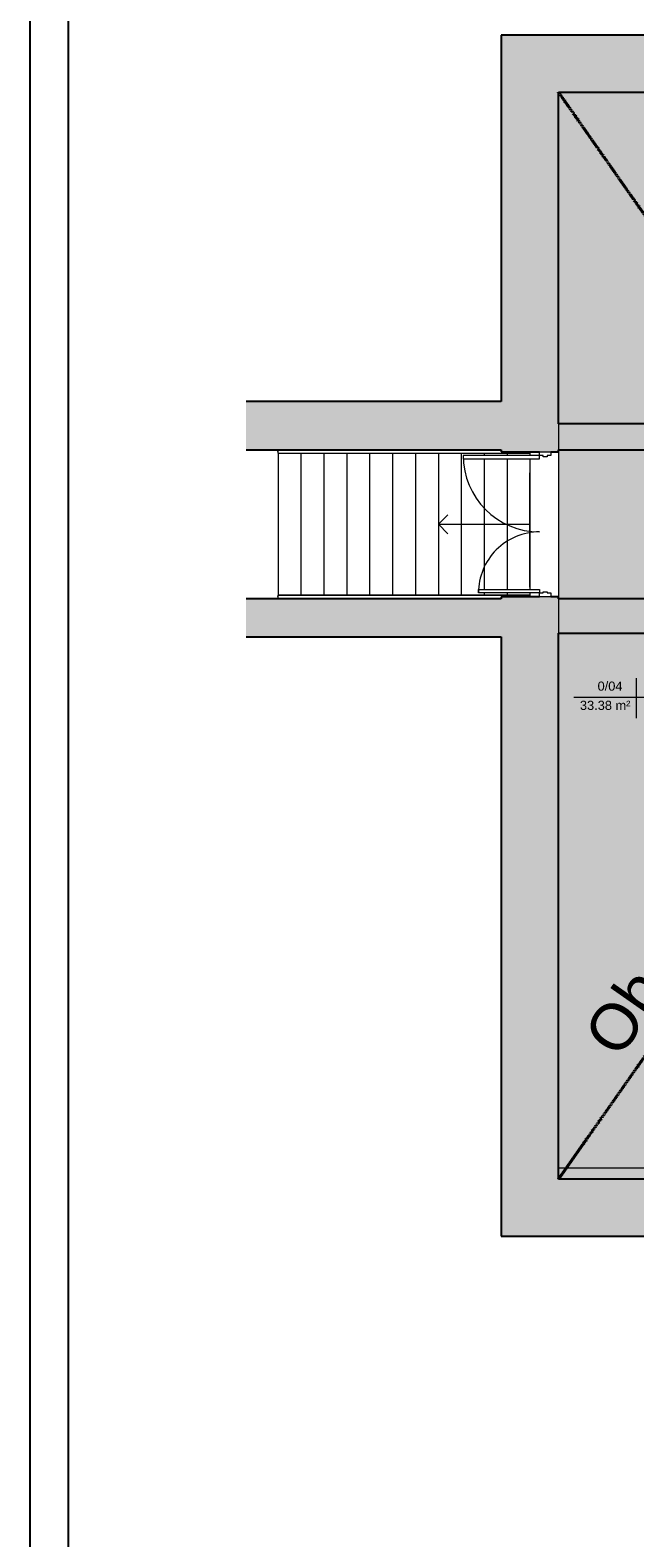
# Model space of a CAD drawing. Header units: inches. Extents: x -112469 to 885939, y -131046 to 286269.
# Tile 1 of 138: x -107197 to -99277, y -120973 to -101233. Entities that reach past the tile are written whole.
import ezdxf

# ---------------------------------------------------------------- set-up
doc = ezdxf.new("R2010")
doc.units = ezdxf.units.IN
doc.header["$MEASUREMENT"] = 0
doc.linetypes.add('Aligning Line 1_8_', pattern=[0.635, 0.3175, -0.3175])
doc.linetypes.add('Ponad', pattern=[0.396875, 0.238125, -0.15875])
for name, color, linetype, lineweight in [('A-AREA', 251, 'Continuous', 9), ('A-AREA-IDEN', 251, 'Continuous', 9), ('A-DETL', 251, 'Continuous', 9), ('A-DETL-GENF', 254, 'Continuous', 9), ('A-DETL-THIN', 251, 'Continuous', 9), ('A-DOOR', 251, 'Continuous', 9), ('A-DOOR-FRAM', 251, 'Continuous', 18), ('A-FLOR', 251, 'Continuous', 9), ('A-FLOR-HRAL', 251, 'Continuous', 9), ('A-WALL', 251, 'Continuous', 9), ('A-WALL-PATT', 254, 'Continuous', 25), ('G-ANNO-TEXT', 251, 'Continuous', 9), ('S-STRS', 251, 'Continuous', 9), ('S-STRS-ANNO', 251, 'Continuous', 9)]:
    doc.layers.add(name, color=color, linetype=linetype, lineweight=lineweight)
doc.styles.add('Arial', font='arial.ttf', dxfattribs={"height": 25})
doc.styles.add('Arial_5', font='arial.ttf', dxfattribs={"height": 20})

# ---------------------------------------------------------------- blocks, each defined once
blk = doc.blocks.new('Typ poręczy górnej - Górna poręcz_wewnętrzny_-448010-3_Poziom parteru')
at = {"layer": 'A-FLOR-HRAL'}
for p, q in [((15158.1, -9576.2), (14828.1, -9576.2)), ((14828.1, -9580.2), (15120.6, -9580.2)), ((15158.1, -9578), (15158.1, -9578.2))]:
    blk.add_line(p, q, dxfattribs=at)
at = {"layer": 'A-FLOR-HRAL', "flags": 128}
blk.add_lwpolyline([(14828.1, -9578.4), (14828.1, -9578.2), (14828.1, -9578)], dxfattribs=at)
blk = doc.blocks.new('Typ poręczy górnej - Górna poręcz_wewnętrzny_-V5-3_Poziom parteru')
at = {"layer": 'A-FLOR-HRAL'}
for p, q in [((14828.1, -9576.2), (14828.1, -9580.2)), ((14828.1, -9576.2), (15158.1, -9576.2)), ((14828.1, -9580.2), (15120.6, -9580.2)), ((15158.1, -9576.2), (15158.1, -9578.2))]:
    blk.add_line(p, q, dxfattribs=at)
blk = doc.blocks.new('Typ poręczy górnej - Górna poręcz_wewnętrzny_-448021-3_Poziom parteru')
at = {"layer": 'A-FLOR-HRAL'}
for p, q in [((15120.6, -9386.3), (14828.1, -9386.3)), ((14828.1, -9390.3), (15158.1, -9390.3)), ((15158.1, -9388.3), (15158.1, -9388.5))]:
    blk.add_line(p, q, dxfattribs=at)
at = {"layer": 'A-FLOR-HRAL', "flags": 128}
blk.add_lwpolyline([(14828.1, -9388.5), (14828.1, -9388.3), (14828.1, -9388)], dxfattribs=at)
blk = doc.blocks.new('Typ poręczy górnej - Górna poręcz_wewnętrzny_-V6-3_Poziom parteru')
at = {"layer": 'A-FLOR-HRAL'}
for p, q in [((14828.1, -9386.3), (14828.1, -9390.3)), ((14828.1, -9386.3), (15120.6, -9386.3)), ((14828.1, -9390.3), (15158.1, -9390.3)), ((15158.1, -9388.2), (15158.1, -9390.3))]:
    blk.add_line(p, q, dxfattribs=at)
blk = doc.blocks.new('Drzwi-korytarz-niesymetryczne-wpuszczane - Drzwi dwuskrzydłowe 1800 x 2100mm-575839-3_Poziom parteru')
at = {"layer": 'A-DOOR', "lineweight": 18}
for p, q in [((-85.5, 11.865), (-90, 11.865)), ((-90, 11.865), (-90, -88.135)), ((-85.5, -88.135), (-85.5, 11.865)), ((85.5, 11.865), (90, 11.865)), ((85.5, -68.135), (85.5, 11.865)), ((90, 11.865), (90, -68.135)), ((90, -68.135), (85.5, -68.135)), ((-90, -88.135), (-85.5, -88.135))]:
    blk.add_line(p, q, dxfattribs=at)
at = {"layer": 'A-DOOR'}
for centre, radius, start, end in [((-90, 11.865), 100, 270, 360), ((90, 11.865), 80, 180, 270)]:
    blk.add_arc(centre, radius, start, end, dxfattribs=at)
at = {"layer": 'A-DOOR-FRAM'}
for p, q in [((-95, 26.865), (-90, 26.865)), ((-95, 11.865), (-95, 26.865)), ((-90, 26.865), (-90, 21.94375)), ((-90, 21.94375), (-88.4125, 21.94375)), ((-88.4125, 21.94375), (-88.4125, 16.84125)), ((88.4125, 21.94375), (90, 21.94375)), ((88.4125, 16.84125), (88.4125, 21.94375)), ((90, 26.865), (95, 26.865)), ((90, 21.94375), (90, 26.865)), ((95, 26.865), (95, 11.865)), ((-90, 11.865), (-95, 11.865)), ((-90, 16.84125), (-90, 11.865)), ((-88.4125, 16.84125), (-90, 16.84125)), ((90, 16.84125), (88.4125, 16.84125)), ((90, 11.865), (90, 16.84125)), ((95, 11.865), (90, 11.865))]:
    blk.add_line(p, q, dxfattribs=at)
blk = doc.blocks.new('Etyk_pom_1_mala - Etyk_pom_1_mala-219433-3_Poziom parteru')
at = {"layer": 'A-AREA-IDEN'}
for p, q in [((-0.096, 0.144), (-0.096, -0.378)), ((-0.915, -0.101), (0.666, -0.101))]:
    blk.add_line(p, q, dxfattribs=at)
blk = doc.blocks.new('piwnica')
at = {"layer": 'A-DETL-GENF', "true_color": 0xe5e5e5}
blk.add_hatch(color=254, dxfattribs=at).paths.add_polyline_path([(5976.08, -1014.99), (7726.09, -1014.99), (7726.09, 6132.75), (5516.09, 6132.75), (5516.09, 6582.75), (7726.09, 6582.75), (7726.09, 8532.75), (7096.09, 8532.75), (7096.09, 8872.75), (7726.09, 8872.75), (7726.09, 11962.75), (7696.09, 11963.62), (7696.09, 12062.75), (7726.09, 12062.75), (7726.09, 13212.75), (6146.09, 13212.75), (6146.09, 12062.75), (6846.09, 12062.75), (6846.09, 11962.75), (5386.09, 11962.75), (5386.09, 11862.75), (5286.09, 11862.75), (5286.09, 12062.75), (6046.09, 12062.75), (6046.09, 13212.75), (2376.09, 13212.75), (2376.09, 10842.75), (5286.09, 10842.75), (5286.09, 10962.75), (5386.09, 10962.75), (5386.09, 8872.75), (6196.09, 8872.75), (6196.09, 8532.75), (5086.09, 8532.75), (5086.09, 8872.75), (5286.09, 8872.75), (5286.09, 10742.75), (2376.09, 10742.75), (2376.09, 8872.75), (4036.09, 8872.75), (4036.09, 8532.75), (326.09, 8532.75), (326.09, 8872.75), (2276.09, 8872.75), (2276.09, 13212.75), (-2253.91, 13212.75), (-2253.91, 8872.75), (-573.91, 8872.75), (-573.91, 8532.75), (-2253.91, 8532.75), (-2253.91, 6582.75), (-403.91, 6582.75), (-403.91, 6132.75), (-2253.91, 6132.75), (-2253.91, -1014.99), (2416.09, -1014.99), (2416.09, 6132.75), (496.09, 6132.75), (496.09, 6582.75), (4616.09, 6582.75), (4616.09, 6132.75), (2566.09, 6132.75), (2566.09, -1014.99), (5770.69, -1014.99)])
at = {"layer": 'A-WALL-PATT', "lineweight": 9}
h = blk.add_hatch(color=251, dxfattribs=at)
h.paths.add_polyline_path([(-3003.91, -1764.99), (-2253.91, -1764.99), (-2253.91, 6607.75), (-3003.91, 6607.75), (-3003.91, -1014.99)])
h.paths.add_polyline_path([(-2386.02, 8507.75), (-2253.91, 8507.75), (-2253.91, 13962.75), (-3003.91, 13962.75), (-3003.91, 8507.75), (-2454.14, 8507.75)])
h = blk.add_hatch(color=251, dxfattribs=at)
h.paths.add_polyline_path([(6046.09, 13212.75), (6726.09, 13212.75), (6726.09, 13962.75), (5770.69, 13962.75), (5770.69, 13212.75), (5976.08, 13212.75)])
h.paths.add_polyline_path([(-2253.91, 13212.75), (-853.91, 13212.75), (-853.91, 13962.75), (-2253.91, 13962.75), (-2253.91, 13396.56)])
h.paths.add_polyline_path([(1520.69, 13212.75), (3396.09, 13212.75), (3396.09, 13962.75), (1520.69, 13962.75), (1520.69, 13396.56)])
h = blk.add_hatch(color=251, dxfattribs=at)
h.paths.add_polyline_path([(2416.09, -1014.99), (2566.09, -1014.99), (2566.09, 6132.75), (4616.09, 6132.75), (4616.09, 6582.75), (496.09, 6582.75), (496.09, 6132.75), (2416.09, 6132.75), (2416.09, -867.25)])
h.paths.add_polyline_path([(-1065.69, 6132.75), (-403.91, 6132.75), (-403.91, 6582.75), (-2253.91, 6582.75), (-2253.91, 6132.75), (-1945.91, 6132.75)])
h.paths.add_polyline_path([(5664.55, 6132.75), (7726.09, 6132.75), (7726.09, 6582.75), (5516.09, 6582.75), (5516.09, 6132.75), (5562.44, 6132.75)])
h.paths.add_polyline_path([(6149.74, 8532.75), (6196.09, 8532.75), (6196.09, 8872.75), (5386.09, 8872.75), (5386.09, 10962.75), (5286.09, 10962.75), (5286.09, 10842.75), (2376.09, 10842.75), (2376.09, 13212.75), (2276.09, 13212.75), (2276.09, 8872.75), (326.09, 8872.75), (326.09, 8532.75), (4036.09, 8532.75), (4036.09, 8872.75), (2376.09, 8872.75), (2376.09, 10742.75), (5286.09, 10742.75), (5286.09, 8872.75), (5086.09, 8872.75), (5086.09, 8532.75), (6126.09, 8532.75)])
h.paths.add_polyline_path([(7096.09, 8532.75), (7726.09, 8532.75), (7726.09, 8872.75), (7096.09, 8872.75), (7096.09, 8567.75)])
h.paths.add_polyline_path([(-573.91, 8532.75), (-573.91, 8872.75), (-2253.91, 8872.75), (-2253.91, 8532.75), (-620.26, 8532.75)])
h.paths.add_polyline_path([(5286.09, 11862.75), (5386.09, 11862.75), (5386.09, 11962.75), (6846.09, 11962.75), (6846.09, 12062.75), (6146.09, 12062.75), (6146.09, 13212.75), (6046.09, 13212.75), (6046.09, 12062.75), (5286.09, 12062.75), (5286.09, 11909.1)])
h.paths.add_polyline_path([(7696.09, 11962.75), (7726.09, 11962.75), (7726.09, 12062.75), (7696.09, 12062.75), (7696.09, 11963.62)])
for points in [[(-3266.24, 8532.75), (-3003.91, 8532.75), (-3003.91, 9162.75), (-6347.02, 9162.75), (-6347.02, 8532.75), (-3706.35, 8532.75)], [(-3266.24, 6082.75), (-3003.91, 6082.75), (-3003.91, 6582.75), (-6347.02, 6582.75), (-6347.02, 6082.75), (-3706.35, 6082.75)]]:
    blk.add_hatch(color=251, dxfattribs=at).paths.add_polyline_path(points)
h = blk.add_hatch(color=251, dxfattribs=at)
h.paths.add_polyline_path([(8186.09, -1764.99), (8186.09, -1014.99), (5770.69, -1014.99), (5770.69, -1764.99), (7736.52, -1764.99)])
h.paths.add_polyline_path([(2416.09, -1764.99), (3396.09, -1764.99), (3396.09, -1014.99), (1620.69, -1014.99), (1620.69, -1764.99)])
h.paths.add_polyline_path([(-753.91, -1764.99), (-753.91, -1014.99), (-2253.91, -1014.99), (-2253.91, -1764.99)])
at = {"layer": 'A-AREA', "color": 251}
blk.add_line((-2628.91, 6732.75), (-2628.91, 8232.75), dxfattribs=at)
at = {"layer": 'A-DETL', "color": 251, "linetype": 'Aligning Line 1_8_', "lineweight": 50}
for p, q in [((-2253.91, 13212.75), (7726.09, -1014.99)), ((7746.09, 13212.75), (-2253.91, -1014.99))]:
    blk.add_line(p, q, dxfattribs=at)
at = {"layer": 'A-DETL-THIN', "color": 251}
for p, q in [((7726.09, 13212.75), (-2253.91, 13212.75)), ((-2253.91, 13212.75), (-2253.91, -1014.99)), ((-2253.91, -1014.99), (7726.09, -1014.99))]:
    blk.add_line(p, q, dxfattribs=at)
at = {"layer": 'A-FLOR', "color": 251}
for p, q in [((-2628.91, 8487.35), (-2628.91, 8457.75)), ((-2628.91, 8412.75), (-2628.91, 6702.75)), ((-2628.91, 6657.75), (-2628.91, 6628.15)), ((-2253.91, -867.25), (2416.09, -867.25))]:
    blk.add_line(p, q, dxfattribs=at)
at = {"layer": 'A-WALL', "color": 251, "lineweight": 25}
for p, q in [((-3003.91, 13962.75), (-3003.91, 9162.75)), ((-853.91, 13962.75), (-3003.91, 13962.75)), ((-2253.91, 8872.75), (-2253.91, 13212.75)), ((-2253.91, 13212.75), (-853.91, 13212.75)), ((-3003.91, 9162.75), (-6347.02, 9162.75)), ((-620.26, 8872.75), (-2253.91, 8872.75)), ((-6347.02, 8532.75), (-3003.91, 8532.75)), ((-3003.91, 8532.75), (-3003.91, 8507.75)), ((-3003.91, 8507.75), (-2503.91, 8507.75)), ((-2353.91, 8507.75), (-2253.91, 8507.75)), ((-2253.91, 8507.75), (-2253.91, 8532.75)), ((-2253.91, 8532.75), (-620.26, 8532.75)), ((-3003.91, 6582.75), (-6347.02, 6582.75)), ((-2503.91, 6607.75), (-3003.91, 6607.75)), ((-3003.91, 6607.75), (-3003.91, 6582.75)), ((-2253.91, 6607.75), (-2353.91, 6607.75)), ((-2253.91, 6582.75), (-2253.91, 6607.75)), ((-450.26, 6582.75), (-2253.91, 6582.75)), ((-2253.91, -1014.99), (-2253.91, 6132.75)), ((-2253.91, 6132.75), (-450.26, 6132.75)), ((-6347.02, 6082.75), (-3003.91, 6082.75)), ((-3003.91, 6082.75), (-3003.91, -1764.99)), ((-753.91, -1014.99), (-2253.91, -1014.99)), ((-3003.91, -1764.99), (-753.91, -1764.99))]:
    blk.add_line(p, q, dxfattribs=at)
at = {"layer": 'S-STRS', "color": 251}
for p, q in [((-5928.91, 8532.75), (-5928.91, 8527.35)), ((-5628.91, 8532.75), (-5628.91, 8527.35)), ((-5328.91, 8532.75), (-5328.91, 8527.35)), ((-5028.91, 8532.75), (-5028.91, 8527.35)), ((-4728.91, 8532.75), (-4728.91, 8527.35)), ((-4428.91, 8532.75), (-4428.91, 8527.35)), ((-4128.91, 8532.75), (-4128.91, 8527.35)), ((-3828.91, 8532.75), (-3828.91, 8527.35)), ((-3528.91, 8532.75), (-3528.91, 8527.35)), ((-3228.91, 8532.75), (-3228.91, 8527.35)), ((-5928.91, 8487.35), (-5928.91, 6628.15)), ((-5628.91, 8487.35), (-5628.91, 6628.15)), ((-5328.91, 8487.35), (-5328.91, 6628.15)), ((-5028.91, 8487.35), (-5028.91, 6628.15)), ((-4728.91, 8487.35), (-4728.91, 6628.15)), ((-4428.91, 8487.35), (-4428.91, 6628.15)), ((-4128.91, 8487.35), (-4128.91, 6628.15)), ((-3828.91, 8487.35), (-3828.91, 6628.15)), ((-3528.91, 8487.35), (-3528.91, 6628.15)), ((-3228.91, 8487.35), (-3228.91, 8457.75)), ((-3228.91, 8412.75), (-3228.91, 6702.75)), ((-2928.91, 8487.35), (-2928.91, 8457.75)), ((-2928.91, 8412.75), (-2928.91, 6702.75)), ((-2628.91, 8487.35), (-2628.91, 8457.75)), ((-2628.91, 8412.75), (-2628.91, 6702.75)), ((-5928.91, 6588.15), (-5928.91, 6582.75)), ((-5628.91, 6588.15), (-5628.91, 6582.75)), ((-5328.91, 6588.15), (-5328.91, 6582.75)), ((-5028.91, 6588.15), (-5028.91, 6582.75)), ((-4728.91, 6588.15), (-4728.91, 6582.75)), ((-4428.91, 6588.15), (-4428.91, 6582.75)), ((-4128.91, 6588.15), (-4128.91, 6582.75)), ((-3828.91, 6588.15), (-3828.91, 6582.75)), ((-3528.91, 6588.15), (-3528.91, 6582.75)), ((-3228.91, 6657.75), (-3228.91, 6628.15)), ((-3228.91, 6588.15), (-3228.91, 6582.75)), ((-2928.91, 6657.75), (-2928.91, 6628.15)), ((-2628.91, 6657.75), (-2628.91, 6628.15))]:
    blk.add_line(p, q, dxfattribs=at)
at = {"layer": 'S-STRS', "color": 251, "linetype": 'Ponad'}
for p, q in [((-5928.91, 8532.75), (-5928.91, 8527.35)), ((-5628.91, 8532.75), (-5628.91, 8527.35)), ((-5328.91, 8532.75), (-5328.91, 8527.35)), ((-5028.91, 8532.75), (-5028.91, 8527.35)), ((-4728.91, 8532.75), (-4728.91, 8527.35)), ((-4428.91, 8532.75), (-4428.91, 8527.35)), ((-4128.91, 8532.75), (-4128.91, 8527.35)), ((-3828.91, 8532.75), (-3828.91, 8527.35)), ((-3528.91, 8532.75), (-3528.91, 8527.35)), ((-3228.91, 8532.75), (-3228.91, 8527.35)), ((-5928.91, 8487.35), (-5928.91, 6628.15)), ((-5628.91, 8487.35), (-5628.91, 6628.15)), ((-5328.91, 8487.35), (-5328.91, 6628.15)), ((-5028.91, 8487.35), (-5028.91, 6628.15)), ((-4728.91, 8487.35), (-4728.91, 6628.15)), ((-4428.91, 8487.35), (-4428.91, 6628.15)), ((-4128.91, 8487.35), (-4128.91, 6628.15)), ((-3828.91, 8487.35), (-3828.91, 6628.15)), ((-3528.91, 8487.35), (-3528.91, 6628.15)), ((-3228.91, 8487.35), (-3228.91, 8457.75)), ((-3228.91, 8412.75), (-3228.91, 6702.75)), ((-2928.91, 8487.35), (-2928.91, 8457.75)), ((-2928.91, 8412.75), (-2928.91, 6702.75)), ((-5928.91, 6588.15), (-5928.91, 6582.75)), ((-5628.91, 6588.15), (-5628.91, 6582.75)), ((-5328.91, 6588.15), (-5328.91, 6582.75)), ((-5028.91, 6588.15), (-5028.91, 6582.75)), ((-4728.91, 6588.15), (-4728.91, 6582.75)), ((-4428.91, 6588.15), (-4428.91, 6582.75)), ((-4128.91, 6588.15), (-4128.91, 6582.75)), ((-3828.91, 6588.15), (-3828.91, 6582.75)), ((-3528.91, 6588.15), (-3528.91, 6582.75)), ((-3228.91, 6657.75), (-3228.91, 6628.15)), ((-3228.91, 6588.15), (-3228.91, 6582.75)), ((-2928.91, 6657.75), (-2928.91, 6628.15))]:
    blk.add_line(p, q, dxfattribs=at)
at = {"layer": 'S-STRS-ANNO', "color": 251}
for p, q in [((-3828.91, 7557.75), (-3703.91, 7682.75)), ((-3828.91, 7557.75), (-3528.91, 7557.75)), ((-3828.91, 7557.75), (-3703.91, 7432.75)), ((-3528.91, 7557.75), (-3228.91, 7557.75)), ((-3228.91, 7557.75), (-2928.91, 7557.75)), ((-2928.91, 7557.75), (-2628.91, 7557.75))]:
    blk.add_line(p, q, dxfattribs=at)
at = {"layer": 'A-AREA-IDEN', "color": 251, "xscale": 999.9999999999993, "yscale": 999.9999999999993, "zscale": 999.9999999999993}
blk.add_blockref('Etyk_pom_1_mala - Etyk_pom_1_mala-219433-3_Poziom parteru', (-1141.3, 5396.81), dxfattribs=at)
at = {"layer": 'A-DOOR', "color": 251, "xscale": 10, "yscale": 10, "zscale": 10, "rotation": 270}
blk.add_blockref('Drzwi-korytarz-niesymetryczne-wpuszczane - Drzwi dwuskrzydłowe 1800 x 2100mm-575839-3_Poziom parteru', (-2622.56, 7557.75), dxfattribs=at)
at = {"layer": 'A-FLOR-HRAL', "color": 251, "xscale": 10, "yscale": 10, "zscale": 10}
for name in ['Typ poręczy górnej - Górna poręcz_wewnętrzny_-448021-3_Poziom parteru', 'Typ poręczy górnej - Górna poręcz_wewnętrzny_-V6-3_Poziom parteru', 'Typ poręczy górnej - Górna poręcz_wewnętrzny_-448010-3_Poziom parteru', 'Typ poręczy górnej - Górna poręcz_wewnętrzny_-V5-3_Poziom parteru']:
    blk.add_blockref(name, (-154210.13, 102389.9), dxfattribs=at)
at = {"layer": 'A-AREA-IDEN', "color": 251, "char_height": 120, "attachment_point": 1, "style": 'Arial'}
for s, insert, width in [('0/04', (-1743.21, 5498.53), 424.8944), ('33.38 m²', (-1974.57, 5246.82), 857.8056)]:
    blk.add_mtext(s, dxfattribs=dict(at, insert=insert, width=width))
at = {"layer": 'G-ANNO-TEXT', "color": 251, "insert": (-1955.12, 887.03), "char_height": 600, "width": 16643.0325, "attachment_point": 1, "rotation": 55.043017, "style": 'Arial_5'}
blk.add_mtext('Obszar poza zakresem opracowania', dxfattribs=at)

msp = doc.modelspace()

# ---------------------------------------------------------------- block references
msp.add_blockref('piwnica', (-98022, -115260))

# ---------------------------------------------------------------- next in the draw order: linework, layer by layer
for points in [[(-107197, -89046), (-32697, -89046), (-32697, -131046), (-107197, -131046)], [(-106697, -89546), (-33197, -89546), (-33197, -130546), (-106697, -130546)]]:
    msp.add_lwpolyline(points, close=True)

doc.saveas('drawing.dxf')
